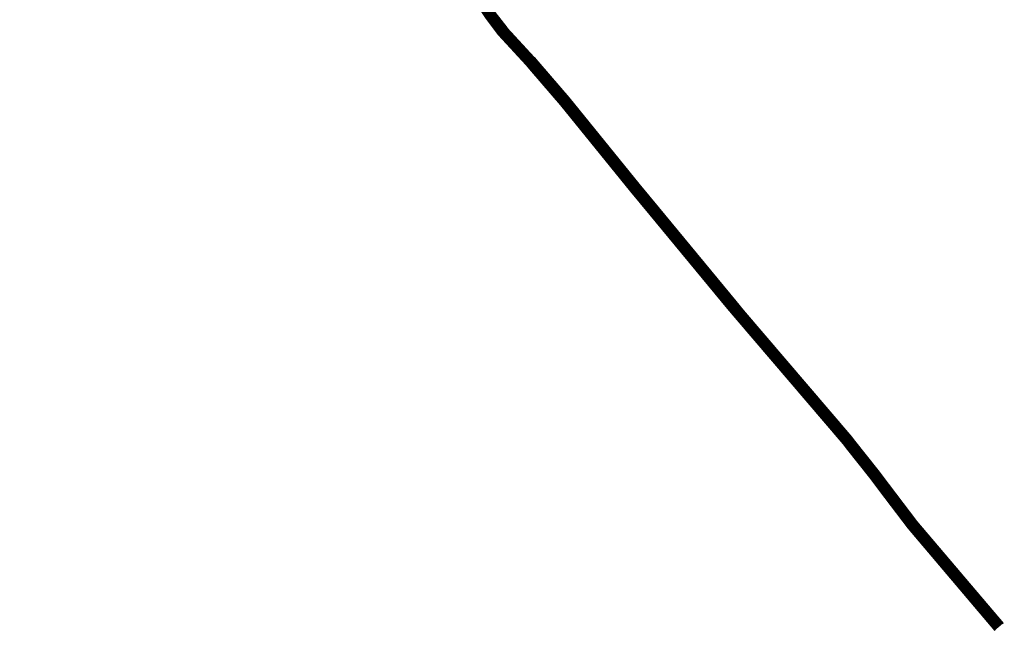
# Model space of a CAD drawing. Header units: metres. Extents: x 146966 to 148695, y 409998 to 410959.
# Tile 2 of 26: x 147327 to 147969, y 409998 to 410397. Entities that reach past the tile are written whole.
import ezdxf
from ezdxf.lldxf.tags import DXFTag

# ---------------------------------------------------------------- set-up
doc = ezdxf.new("R2010")
doc.units = ezdxf.units.M
doc.layers.get('Defpoints').update_dxf_attribs({"color": 171})
doc.layers.add('B-OI-RI-DRUK_WSAAENMAAS_0000585008_VECT_18O093376-G', color=210, linetype='RI-PERS', lineweight=18)
doc.styles.get("Standard").update_dxf_attribs({"font": 'iv-font.shx'})
tags = doc.linetypes.add('RI-PERS', pattern='A,7,-2,["P",Standard,S=1.8,R=0,X=-0.5,Y=-0.9],-2,7,-2,[102,NLCS.SHX,S=1,R=180,X=0,Y=0],-2', length=22).pattern_tags.tags
tags[6] = DXFTag(74, 10)

msp = doc.modelspace()

# ---------------------------------------------------------------- linework, layer by layer
at = {"layer": 'B-OI-RI-DRUK_WSAAENMAAS_0000585008_VECT_18O093376-G', "ltscale": 0.5, "flags": 128}
msp.add_lwpolyline([(146971.3, 410857.9), (147026.9, 410773.1), (147039.9, 410753.7), (147052.1, 410735.9), (147058.9, 410725.3), (147078.7, 410693.7), (147069.1, 410638.3), (147134.7, 410623.9), (147494.3, 410543.1), (147550.3, 410520.3), (147609.1, 410507.3), (147597.1, 410456.7), (147621.3, 410419.1), (147633.9, 410400.1), (147641.7, 410389.7), (147659.7, 410370.3), (147663.3, 410366.1), (147682.1, 410344.1), (147727.7, 410287.9), (147740.3, 410272.7), (147790.9, 410211.3), (147795.9, 410205.5), (147866.3, 410123.1), (147868.3, 410120.5), (147883.5, 410101.3), (147890.1, 410092.5), (147908.7, 410068.1), (147965.1, 410001.5)], dxfattribs=at)
at = {"layer": 'B-OI-RI-DRUK_WSAAENMAAS_0000585008_VECT_18O093376-G', "color": 11, "linetype": 'Continuous', "ltscale": 0.5, "true_color": 0xf27172, "transparency": 33554470, "const_width": 7, "flags": 128}
msp.add_lwpolyline([(147134.7, 410623.9), (147494.3, 410543.1), (147550.3, 410520.3), (147609.1, 410507.3), (147597.1, 410456.7), (147621.3, 410419.1), (147633.9, 410400.1), (147641.7, 410389.7), (147659.7, 410370.3), (147663.3, 410366.1), (147682.1, 410344.1), (147727.7, 410287.9), (147740.3, 410272.7), (147790.9, 410211.3), (147795.9, 410205.5), (147866.3, 410123.1), (147868.3, 410120.5), (147883.5, 410101.3), (147890.1, 410092.5), (147908.7, 410068.1), (147965.1, 410001.5)], dxfattribs=at)
at = {"layer": 'Defpoints', "ltscale": 0.5, "flags": 128}
for points in [[(147135.459, 410627.317), (147495.351, 410546.451), (147551.345, 410523.653), (147613.326, 410509.95), (147600.849, 410457.342), (147624.23, 410421.014), (147636.761, 410402.119), (147644.39, 410391.946), (147662.313, 410372.63), (147665.959, 410368.376), (147684.79, 410346.34), (147730.406, 410290.12), (147742.998, 410274.93), (147793.576, 410213.556), (147798.556, 410207.779), (147869.019, 410125.305), (147871.059, 410122.653), (147886.273, 410103.437), (147892.892, 410094.611), (147911.429, 410070.293), (147967.771, 410003.762)], [(147133.941, 410620.483), (147493.249, 410539.749), (147549.255, 410516.947), (147604.874, 410504.65), (147593.351, 410456.058), (147618.37, 410417.186), (147631.039, 410398.081), (147639.01, 410387.454), (147657.087, 410367.97), (147660.641, 410363.824), (147679.41, 410341.86), (147724.994, 410285.68), (147737.602, 410270.47), (147788.224, 410209.044), (147793.244, 410203.221), (147863.581, 410120.895), (147865.541, 410118.347), (147880.727, 410099.163), (147887.308, 410090.389), (147905.971, 410065.907), (147962.429, 409999.238)]]:
    msp.add_lwpolyline(points, dxfattribs=at)

doc.saveas('drawing.dxf')
